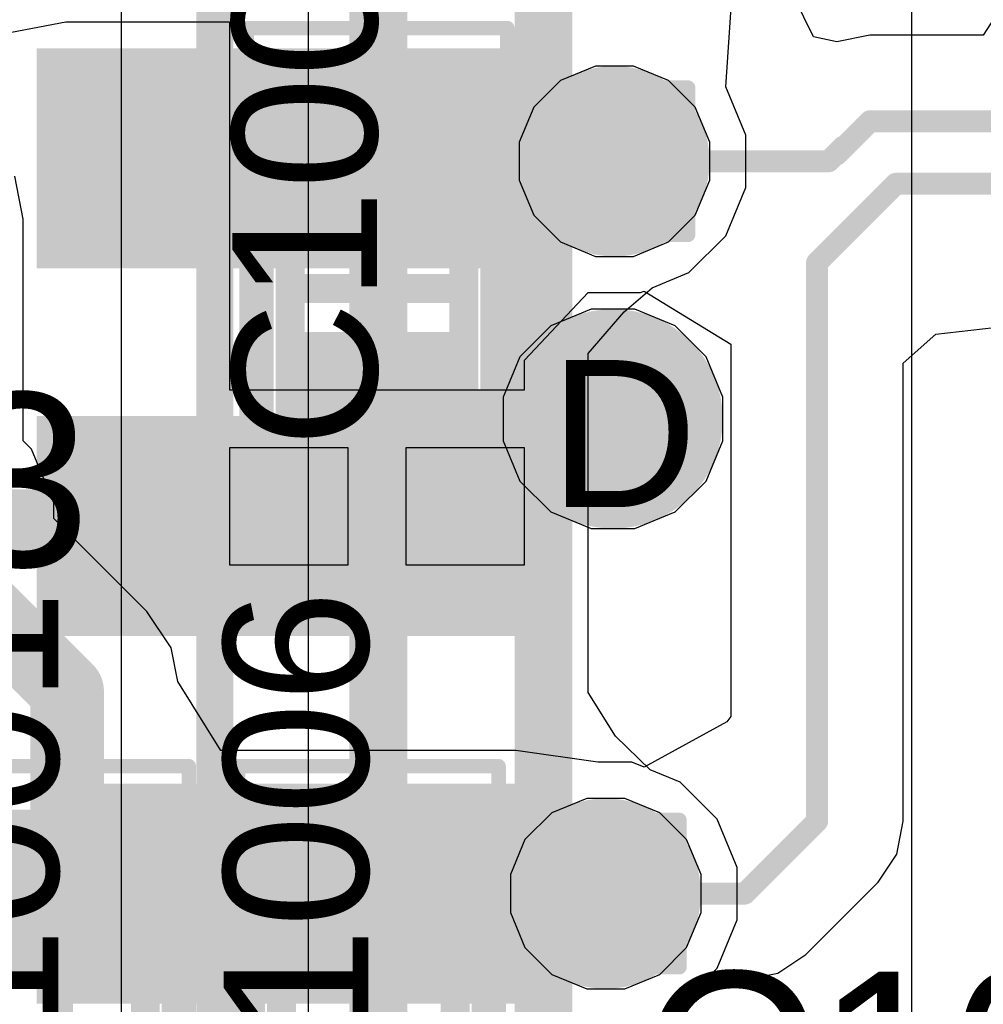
# Model space of a CAD drawing. Header units: inches. Extents: x -6 to 11.2, y -2.2 to 8.3.
# Tile 73 of 256: x 1.527 to 1.658, y 1.163 to 1.297. Entities that reach past the tile are written whole.
import ezdxf

# ---------------------------------------------------------------- set-up
doc = ezdxf.new("R2010")
doc.units = ezdxf.units.IN
doc.header["$MEASUREMENT"] = 0
for name, color, linetype in [('Board Layer Stack Bottom Solder', 6, 'Continuous'), ('Bottom Assembly', 56, 'Continuous'), ('Bottom Comp Body -Top13)-Comp Body -Bot14)', 56, 'Continuous'), ('Bottom Courtyard -Top15)-Courtyard -Bot16)', 56, 'Continuous'), ('Bottom Paste', 16, 'Continuous'), ('Drill Drawing', 1, 'Continuous'), ('Layer  6- Inner', 156, 'Continuous'), ('Layer 1- Top', 1, 'Continuous'), ('Layer 2- GND', 16, 'Continuous'), ('Layer 3- Inner', 16, 'Continuous'), ('Layer 4- Inner', 76, 'Continuous'), ('Layer 5- Inner', 90, 'Continuous'), ('Layer 7- PWR', 76, 'Continuous'), ('Layer 8- Bottom', 5, 'Continuous'), ('Top Comp Outline -Top11)-Comp Outline -Bot12)', 56, 'Continuous'), ('Top Courtyard -Top15)-Courtyard -Bot16)', 56, 'Continuous'), ('Top Designator', 56, 'Continuous'), ('Top Overlay', 2, 'Continuous'), ('Top Paste', 8, 'Continuous'), ('Top Solder', 216, 'Continuous'), ('Via Holes', 16, 'Continuous')]:
    doc.layers.add(name, color=color, linetype=linetype)
doc.styles.add('Arial', font='txt', dxfattribs={"height": 0.2})

# ---------------------------------------------------------------- blocks, each defined once
blk = doc.blocks.new('CAPC1005X06_F_122')
at = {"layer": 'Layer 1- Top'}
for points in [[(-0.027559, 0.01003935), (-0.007874, 0.01003935), (-0.007874, -0.01003935), (-0.027559, -0.01003935)], [(0.007874, 0.01003935), (0.027559, 0.01003935), (0.027559, -0.01003935), (0.007874, -0.01003935)]]:
    blk.add_hatch(color=7, dxfattribs=at).paths.add_polyline_path(points)
at = {"layer": 'Top Paste'}
for points in [[(-0.027559, 0.01003935), (-0.007874, 0.01003935), (-0.007874, -0.01003935), (-0.027559, -0.01003935)], [(0.007874, 0.01003935), (0.027559, 0.01003935), (0.027559, -0.01003935), (0.007874, -0.01003935)]]:
    blk.add_hatch(color=8, dxfattribs=at).paths.add_polyline_path(points)
at = {"layer": 'Top Solder'}
for points in [[(-0.0295275, 0.01200785), (-0.0059055, 0.01200785), (-0.0059055, -0.01200785), (-0.0295275, -0.01200785)], [(0.0059055, 0.01200785), (0.0295275, 0.01200785), (0.0295275, -0.01200785), (0.0059055, -0.01200785)]]:
    blk.add_hatch(color=216, dxfattribs=at).paths.add_polyline_path(points)
at = {"layer": 'Top Comp Outline -Top11)-Comp Outline -Bot12)'}
for points in [[(-0.0216535, 0.011811, 0.003937, 0.003937, 0), (-0.0216535, -0.011811, 0.003937, 0.003937, 0)], [(-0.0216535, 0.011811, 0.003937, 0.003937, 0), (0.0216535, 0.011811, 0.003937, 0.003937, 0)], [(0.0216535, 0.011811, 0.003937, 0.003937, 0), (0.0216535, -0.011811, 0.003937, 0.003937, 0)], [(-0.0216535, -0.011811, 0.003937, 0.003937, 0), (0.0216535, -0.011811, 0.003937, 0.003937, 0)]]:
    blk.add_lwpolyline(points, format="xyseb", dxfattribs=at)
for points in [[(-0.0226377, 0.011811, 0.0019685, 0.0019685, 1), (-0.0206693, 0.011811, 0.0019685, 0.0019685, 1)], [(-0.0226377, 0.011811, 0.0019685, 0.0019685, 1), (-0.0206693, 0.011811, 0.0019685, 0.0019685, 1)], [(0.0206693, 0.011811, 0.0019685, 0.0019685, 1), (0.0226377, 0.011811, 0.0019685, 0.0019685, 1)], [(0.0206693, 0.011811, 0.0019685, 0.0019685, 1), (0.0226377, 0.011811, 0.0019685, 0.0019685, 1)], [(-0.0226377, -0.011811, 0.0019685, 0.0019685, 1), (-0.0206693, -0.011811, 0.0019685, 0.0019685, 1)], [(-0.0226377, -0.011811, 0.0019685, 0.0019685, 1), (-0.0206693, -0.011811, 0.0019685, 0.0019685, 1)], [(0.0206693, -0.011811, 0.0019685, 0.0019685, 1), (0.0226377, -0.011811, 0.0019685, 0.0019685, 1)], [(0.0206693, -0.011811, 0.0019685, 0.0019685, 1), (0.0226377, -0.011811, 0.0019685, 0.0019685, 1)]]:
    blk.add_lwpolyline(points, format="xyseb", close=True, dxfattribs=at)
at = {"layer": 'Top Courtyard -Top15)-Courtyard -Bot16)'}
for points in [[(-0.0354331, 0.0177165, 0.0019685, 0.0019685, 0), (0.0354331, 0.0177165, 0.0019685, 0.0019685, 0)], [(-0.0354331, 0.0177165, 0.0019685, 0.0019685, 0), (-0.0354331, -0.0177165, 0.0019685, 0.0019685, 0)], [(0.0354331, 0.0177165, 0.0019685, 0.0019685, 0), (0.0354331, -0.0177165, 0.0019685, 0.0019685, 0)], [(0, 0.011811, 0.003937, 0.003937, 0), (0, -0.011811, 0.003937, 0.003937, 0)], [(-0.011811, 0, 0.003937, 0.003937, 0), (0.0118111, 0, 0.003937, 0.003937, 0)], [(-0.0354331, -0.0177165, 0.0019685, 0.0019685, 0), (0.0354331, -0.0177165, 0.0019685, 0.0019685, 0)]]:
    blk.add_lwpolyline(points, format="xyseb", dxfattribs=at)
for points in [[(-0.0359252, 0.0177165, 0.0009842, 0.0009842, 1), (-0.034941, 0.0177165, 0.0009842, 0.0009842, 1)], [(-0.0359252, 0.0177165, 0.0009842, 0.0009842, 1), (-0.034941, 0.0177165, 0.0009842, 0.0009842, 1)], [(0.034941, 0.0177165, 0.0009842, 0.0009842, 1), (0.0359252, 0.0177165, 0.0009842, 0.0009842, 1)], [(0.034941, 0.0177165, 0.0009842, 0.0009842, 1), (0.0359252, 0.0177165, 0.0009842, 0.0009842, 1)], [(-0.0009842, 0.011811, 0.0019685, 0.0019685, 1), (0.0009842, 0.011811, 0.0019685, 0.0019685, 1)], [(-0.0127952, 0, 0.0019685, 0.0019685, 1), (-0.0108268, 0, 0.0019685, 0.0019685, 1)], [(0.0108269, 0, 0.0019685, 0.0019685, 1), (0.0127953, 0, 0.0019685, 0.0019685, 1)], [(-0.0009842, -0.011811, 0.0019685, 0.0019685, 1), (0.0009842, -0.011811, 0.0019685, 0.0019685, 1)], [(-0.0359252, -0.0177165, 0.0009842, 0.0009842, 1), (-0.034941, -0.0177165, 0.0009842, 0.0009842, 1)], [(-0.0359252, -0.0177165, 0.0009842, 0.0009842, 1), (-0.034941, -0.0177165, 0.0009842, 0.0009842, 1)], [(0.034941, -0.0177165, 0.0009842, 0.0009842, 1), (0.0359252, -0.0177165, 0.0009842, 0.0009842, 1)], [(0.034941, -0.0177165, 0.0009842, 0.0009842, 1), (0.0359252, -0.0177165, 0.0009842, 0.0009842, 1)]]:
    blk.add_lwpolyline(points, format="xyseb", close=True, dxfattribs=at)
at = {"layer": 'Top Overlay'}
for points in [[(-0.02037, 0.016, 0.003937, 0.003937, 0), (0.019, 0.016, 0.003937, 0.003937, 0)], [(-0.02037, -0.016, 0.003937, 0.003937, 0), (0.019, -0.016, 0.003937, 0.003937, 0)]]:
    blk.add_lwpolyline(points, format="xyseb", dxfattribs=at)
for points in [[(-0.0213542, 0.016, 0.0019685, 0.0019685, 1), (-0.0193858, 0.016, 0.0019685, 0.0019685, 1)], [(0.0180158, 0.016, 0.0019685, 0.0019685, 1), (0.0199842, 0.016, 0.0019685, 0.0019685, 1)], [(-0.0213542, -0.016, 0.0019685, 0.0019685, 1), (-0.0193858, -0.016, 0.0019685, 0.0019685, 1)], [(0.0180158, -0.016, 0.0019685, 0.0019685, 1), (0.0199842, -0.016, 0.0019685, 0.0019685, 1)]]:
    blk.add_lwpolyline(points, format="xyseb", close=True, dxfattribs=at)
at = {"layer": 'Top Designator', "style": 'Arial'}
blk.add_text('C1003', height=0.019685, dxfattribs=at).set_placement((-0.0216535, 0))
blk = doc.blocks.new('CAPC1005X06_F_124')
at = {"layer": 'Layer 1- Top'}
for points in [[(-0.027559, 0.01003935), (-0.007874, 0.01003935), (-0.007874, -0.01003935), (-0.027559, -0.01003935)], [(0.007874, 0.01003935), (0.027559, 0.01003935), (0.027559, -0.01003935), (0.007874, -0.01003935)]]:
    blk.add_hatch(color=7, dxfattribs=at).paths.add_polyline_path(points)
at = {"layer": 'Top Paste'}
for points in [[(-0.027559, 0.01003935), (-0.007874, 0.01003935), (-0.007874, -0.01003935), (-0.027559, -0.01003935)], [(0.007874, 0.01003935), (0.027559, 0.01003935), (0.027559, -0.01003935), (0.007874, -0.01003935)]]:
    blk.add_hatch(color=8, dxfattribs=at).paths.add_polyline_path(points)
at = {"layer": 'Top Solder'}
for points in [[(-0.0295275, 0.01200785), (-0.0059055, 0.01200785), (-0.0059055, -0.01200785), (-0.0295275, -0.01200785)], [(0.0059055, 0.01200785), (0.0295275, 0.01200785), (0.0295275, -0.01200785), (0.0059055, -0.01200785)]]:
    blk.add_hatch(color=216, dxfattribs=at).paths.add_polyline_path(points)
at = {"layer": 'Top Comp Outline -Top11)-Comp Outline -Bot12)'}
for points in [[(-0.0216535, 0.011811, 0.003937, 0.003937, 0), (-0.0216535, -0.011811, 0.003937, 0.003937, 0)], [(-0.0216535, 0.011811, 0.003937, 0.003937, 0), (0.0216535, 0.011811, 0.003937, 0.003937, 0)], [(0.0216535, 0.011811, 0.003937, 0.003937, 0), (0.0216535, -0.011811, 0.003937, 0.003937, 0)], [(-0.0216535, -0.011811, 0.003937, 0.003937, 0), (0.0216535, -0.011811, 0.003937, 0.003937, 0)]]:
    blk.add_lwpolyline(points, format="xyseb", dxfattribs=at)
for points in [[(-0.0226377, 0.011811, 0.0019685, 0.0019685, 1), (-0.0206693, 0.011811, 0.0019685, 0.0019685, 1)], [(-0.0226377, 0.011811, 0.0019685, 0.0019685, 1), (-0.0206693, 0.011811, 0.0019685, 0.0019685, 1)], [(0.0206693, 0.011811, 0.0019685, 0.0019685, 1), (0.0226377, 0.011811, 0.0019685, 0.0019685, 1)], [(0.0206693, 0.011811, 0.0019685, 0.0019685, 1), (0.0226377, 0.011811, 0.0019685, 0.0019685, 1)], [(-0.0226377, -0.011811, 0.0019685, 0.0019685, 1), (-0.0206693, -0.011811, 0.0019685, 0.0019685, 1)], [(-0.0226377, -0.011811, 0.0019685, 0.0019685, 1), (-0.0206693, -0.011811, 0.0019685, 0.0019685, 1)], [(0.0206693, -0.011811, 0.0019685, 0.0019685, 1), (0.0226377, -0.011811, 0.0019685, 0.0019685, 1)], [(0.0206693, -0.011811, 0.0019685, 0.0019685, 1), (0.0226377, -0.011811, 0.0019685, 0.0019685, 1)]]:
    blk.add_lwpolyline(points, format="xyseb", close=True, dxfattribs=at)
at = {"layer": 'Top Courtyard -Top15)-Courtyard -Bot16)'}
for points in [[(-0.0354331, 0.0177165, 0.0019685, 0.0019685, 0), (0.0354331, 0.0177165, 0.0019685, 0.0019685, 0)], [(-0.0354331, 0.0177165, 0.0019685, 0.0019685, 0), (-0.0354331, -0.0177165, 0.0019685, 0.0019685, 0)], [(0.0354331, 0.0177165, 0.0019685, 0.0019685, 0), (0.0354331, -0.0177165, 0.0019685, 0.0019685, 0)], [(0, 0.011811, 0.003937, 0.003937, 0), (0, -0.011811, 0.003937, 0.003937, 0)], [(-0.011811, 0, 0.003937, 0.003937, 0), (0.0118111, 0, 0.003937, 0.003937, 0)], [(-0.0354331, -0.0177165, 0.0019685, 0.0019685, 0), (0.0354331, -0.0177165, 0.0019685, 0.0019685, 0)]]:
    blk.add_lwpolyline(points, format="xyseb", dxfattribs=at)
for points in [[(-0.0359252, 0.0177165, 0.0009842, 0.0009842, 1), (-0.034941, 0.0177165, 0.0009842, 0.0009842, 1)], [(-0.0359252, 0.0177165, 0.0009842, 0.0009842, 1), (-0.034941, 0.0177165, 0.0009842, 0.0009842, 1)], [(0.034941, 0.0177165, 0.0009842, 0.0009842, 1), (0.0359252, 0.0177165, 0.0009842, 0.0009842, 1)], [(0.034941, 0.0177165, 0.0009842, 0.0009842, 1), (0.0359252, 0.0177165, 0.0009842, 0.0009842, 1)], [(-0.0009842, 0.011811, 0.0019685, 0.0019685, 1), (0.0009842, 0.011811, 0.0019685, 0.0019685, 1)], [(-0.0127952, 0, 0.0019685, 0.0019685, 1), (-0.0108268, 0, 0.0019685, 0.0019685, 1)], [(0.0108269, 0, 0.0019685, 0.0019685, 1), (0.0127953, 0, 0.0019685, 0.0019685, 1)], [(-0.0009842, -0.011811, 0.0019685, 0.0019685, 1), (0.0009842, -0.011811, 0.0019685, 0.0019685, 1)], [(-0.0359252, -0.0177165, 0.0009842, 0.0009842, 1), (-0.034941, -0.0177165, 0.0009842, 0.0009842, 1)], [(-0.0359252, -0.0177165, 0.0009842, 0.0009842, 1), (-0.034941, -0.0177165, 0.0009842, 0.0009842, 1)], [(0.034941, -0.0177165, 0.0009842, 0.0009842, 1), (0.0359252, -0.0177165, 0.0009842, 0.0009842, 1)], [(0.034941, -0.0177165, 0.0009842, 0.0009842, 1), (0.0359252, -0.0177165, 0.0009842, 0.0009842, 1)]]:
    blk.add_lwpolyline(points, format="xyseb", close=True, dxfattribs=at)
at = {"layer": 'Top Overlay'}
for points in [[(-0.02037, 0.016, 0.003937, 0.003937, 0), (0.019, 0.016, 0.003937, 0.003937, 0)], [(-0.02037, -0.016, 0.003937, 0.003937, 0), (0.019, -0.016, 0.003937, 0.003937, 0)]]:
    blk.add_lwpolyline(points, format="xyseb", dxfattribs=at)
for points in [[(-0.0213542, 0.016, 0.0019685, 0.0019685, 1), (-0.0193858, 0.016, 0.0019685, 0.0019685, 1)], [(0.0180158, 0.016, 0.0019685, 0.0019685, 1), (0.0199842, 0.016, 0.0019685, 0.0019685, 1)], [(-0.0213542, -0.016, 0.0019685, 0.0019685, 1), (-0.0193858, -0.016, 0.0019685, 0.0019685, 1)], [(0.0180158, -0.016, 0.0019685, 0.0019685, 1), (0.0199842, -0.016, 0.0019685, 0.0019685, 1)]]:
    blk.add_lwpolyline(points, format="xyseb", close=True, dxfattribs=at)
at = {"layer": 'Top Designator', "style": 'Arial'}
blk.add_text('C1001', height=0.019685, dxfattribs=at).set_placement((-0.0216535, 0))
blk = doc.blocks.new('FP_HX2326FNL_MFG_B_190')
at = {"layer": 'Board Layer Stack Bottom Solder'}
for points in [[(0.06003935, 0.2), (0.08996065, 0.2), (0.08996065, 0.1350394), (0.06003935, 0.1350394)], [(0.11003935, 0.2), (0.13996065, 0.2), (0.13996065, 0.1350394), (0.11003935, 0.1350394)], [(0.16003935, 0.2), (0.18996065, 0.2), (0.18996065, 0.1350394), (0.16003935, 0.1350394)]]:
    blk.add_hatch(color=6, dxfattribs=at).paths.add_polyline_path(points)
at = {"layer": 'Bottom Paste'}
for points in [[(0.06003935, 0.2), (0.08996065, 0.2), (0.08996065, 0.1350394), (0.06003935, 0.1350394)], [(0.11003935, 0.2), (0.13996065, 0.2), (0.13996065, 0.1350394), (0.11003935, 0.1350394)], [(0.16003935, 0.2), (0.18996065, 0.2), (0.18996065, 0.1350394), (0.16003935, 0.1350394)]]:
    blk.add_hatch(color=16, dxfattribs=at).paths.add_polyline_path(points)
at = {"layer": 'Layer 8- Bottom'}
for points in [[(0.06003935, 0.2), (0.08996065, 0.2), (0.08996065, 0.1350394), (0.06003935, 0.1350394)], [(0.11003935, 0.2), (0.13996065, 0.2), (0.13996065, 0.1350394), (0.11003935, 0.1350394)], [(0.16003935, 0.2), (0.18996065, 0.2), (0.18996065, 0.1350394), (0.16003935, 0.1350394)]]:
    blk.add_hatch(color=7, dxfattribs=at).paths.add_polyline_path(points)
at = {"layer": 'Bottom Assembly'}
blk.add_lwpolyline([(0.2564961, 0.203937, 0.007874, 0.007874, 0), (-0.2564961, 0.203937, 0.007874, 0.007874, 0)], format="xyseb", dxfattribs=at)
at = {"layer": 'Bottom Comp Body -Top13)-Comp Body -Bot14)'}
blk.add_lwpolyline([(0.2525591, 0.1814961, 0.007874, 0.007874, 0), (-0.2525591, 0.1814961, 0.007874, 0.007874, 0)], format="xyseb", dxfattribs=at)
at = {"layer": 'Bottom Courtyard -Top15)-Courtyard -Bot16)'}
blk.add_lwpolyline([(0.2564961, 0.203937, 0.007874, 0.007874, 0), (-0.2564961, 0.203937, 0.007874, 0.007874, 0)], format="xyseb", dxfattribs=at)
blk = doc.blocks.new('CAPC1005X06_F_397')
at = {"layer": 'Layer 1- Top'}
for points in [[(-0.027559, 0.01003935), (-0.007874, 0.01003935), (-0.007874, -0.01003935), (-0.027559, -0.01003935)], [(0.007874, 0.01003935), (0.027559, 0.01003935), (0.027559, -0.01003935), (0.007874, -0.01003935)]]:
    blk.add_hatch(color=7, dxfattribs=at).paths.add_polyline_path(points)
at = {"layer": 'Top Paste'}
for points in [[(-0.027559, 0.01003935), (-0.007874, 0.01003935), (-0.007874, -0.01003935), (-0.027559, -0.01003935)], [(0.007874, 0.01003935), (0.027559, 0.01003935), (0.027559, -0.01003935), (0.007874, -0.01003935)]]:
    blk.add_hatch(color=8, dxfattribs=at).paths.add_polyline_path(points)
at = {"layer": 'Top Solder'}
for points in [[(-0.0295275, 0.01200785), (-0.0059055, 0.01200785), (-0.0059055, -0.01200785), (-0.0295275, -0.01200785)], [(0.0059055, 0.01200785), (0.0295275, 0.01200785), (0.0295275, -0.01200785), (0.0059055, -0.01200785)]]:
    blk.add_hatch(color=216, dxfattribs=at).paths.add_polyline_path(points)
at = {"layer": 'Top Comp Outline -Top11)-Comp Outline -Bot12)'}
for points in [[(-0.0216535, 0.011811, 0.003937, 0.003937, 0), (-0.0216535, -0.011811, 0.003937, 0.003937, 0)], [(-0.0216535, 0.011811, 0.003937, 0.003937, 0), (0.0216535, 0.011811, 0.003937, 0.003937, 0)], [(0.0216535, 0.011811, 0.003937, 0.003937, 0), (0.0216535, -0.011811, 0.003937, 0.003937, 0)], [(-0.0216535, -0.011811, 0.003937, 0.003937, 0), (0.0216535, -0.011811, 0.003937, 0.003937, 0)]]:
    blk.add_lwpolyline(points, format="xyseb", dxfattribs=at)
for points in [[(-0.0226377, 0.011811, 0.0019685, 0.0019685, 1), (-0.0206693, 0.011811, 0.0019685, 0.0019685, 1)], [(-0.0226377, 0.011811, 0.0019685, 0.0019685, 1), (-0.0206693, 0.011811, 0.0019685, 0.0019685, 1)], [(0.0206693, 0.011811, 0.0019685, 0.0019685, 1), (0.0226377, 0.011811, 0.0019685, 0.0019685, 1)], [(0.0206693, 0.011811, 0.0019685, 0.0019685, 1), (0.0226377, 0.011811, 0.0019685, 0.0019685, 1)], [(-0.0226377, -0.011811, 0.0019685, 0.0019685, 1), (-0.0206693, -0.011811, 0.0019685, 0.0019685, 1)], [(-0.0226377, -0.011811, 0.0019685, 0.0019685, 1), (-0.0206693, -0.011811, 0.0019685, 0.0019685, 1)], [(0.0206693, -0.011811, 0.0019685, 0.0019685, 1), (0.0226377, -0.011811, 0.0019685, 0.0019685, 1)], [(0.0206693, -0.011811, 0.0019685, 0.0019685, 1), (0.0226377, -0.011811, 0.0019685, 0.0019685, 1)]]:
    blk.add_lwpolyline(points, format="xyseb", close=True, dxfattribs=at)
at = {"layer": 'Top Courtyard -Top15)-Courtyard -Bot16)'}
for points in [[(-0.0354331, 0.0177165, 0.0019685, 0.0019685, 0), (0.0354331, 0.0177165, 0.0019685, 0.0019685, 0)], [(-0.0354331, 0.0177165, 0.0019685, 0.0019685, 0), (-0.0354331, -0.0177165, 0.0019685, 0.0019685, 0)], [(0.0354331, 0.0177165, 0.0019685, 0.0019685, 0), (0.0354331, -0.0177165, 0.0019685, 0.0019685, 0)], [(0, 0.011811, 0.003937, 0.003937, 0), (0, -0.011811, 0.003937, 0.003937, 0)], [(-0.011811, 0, 0.003937, 0.003937, 0), (0.0118111, 0, 0.003937, 0.003937, 0)], [(-0.0354331, -0.0177165, 0.0019685, 0.0019685, 0), (0.0354331, -0.0177165, 0.0019685, 0.0019685, 0)]]:
    blk.add_lwpolyline(points, format="xyseb", dxfattribs=at)
for points in [[(-0.0359252, 0.0177165, 0.0009842, 0.0009842, 1), (-0.034941, 0.0177165, 0.0009842, 0.0009842, 1)], [(-0.0359252, 0.0177165, 0.0009842, 0.0009842, 1), (-0.034941, 0.0177165, 0.0009842, 0.0009842, 1)], [(0.034941, 0.0177165, 0.0009842, 0.0009842, 1), (0.0359252, 0.0177165, 0.0009842, 0.0009842, 1)], [(0.034941, 0.0177165, 0.0009842, 0.0009842, 1), (0.0359252, 0.0177165, 0.0009842, 0.0009842, 1)], [(-0.0009842, 0.011811, 0.0019685, 0.0019685, 1), (0.0009842, 0.011811, 0.0019685, 0.0019685, 1)], [(-0.0127952, 0, 0.0019685, 0.0019685, 1), (-0.0108268, 0, 0.0019685, 0.0019685, 1)], [(0.0108269, 0, 0.0019685, 0.0019685, 1), (0.0127953, 0, 0.0019685, 0.0019685, 1)], [(-0.0009842, -0.011811, 0.0019685, 0.0019685, 1), (0.0009842, -0.011811, 0.0019685, 0.0019685, 1)], [(-0.0359252, -0.0177165, 0.0009842, 0.0009842, 1), (-0.034941, -0.0177165, 0.0009842, 0.0009842, 1)], [(-0.0359252, -0.0177165, 0.0009842, 0.0009842, 1), (-0.034941, -0.0177165, 0.0009842, 0.0009842, 1)], [(0.034941, -0.0177165, 0.0009842, 0.0009842, 1), (0.0359252, -0.0177165, 0.0009842, 0.0009842, 1)], [(0.034941, -0.0177165, 0.0009842, 0.0009842, 1), (0.0359252, -0.0177165, 0.0009842, 0.0009842, 1)]]:
    blk.add_lwpolyline(points, format="xyseb", close=True, dxfattribs=at)
at = {"layer": 'Top Overlay'}
for points in [[(-0.02037, 0.016, 0.003937, 0.003937, 0), (0.019, 0.016, 0.003937, 0.003937, 0)], [(-0.02037, -0.016, 0.003937, 0.003937, 0), (0.019, -0.016, 0.003937, 0.003937, 0)]]:
    blk.add_lwpolyline(points, format="xyseb", dxfattribs=at)
for points in [[(-0.0213542, 0.016, 0.0019685, 0.0019685, 1), (-0.0193858, 0.016, 0.0019685, 0.0019685, 1)], [(0.0180158, 0.016, 0.0019685, 0.0019685, 1), (0.0199842, 0.016, 0.0019685, 0.0019685, 1)], [(-0.0213542, -0.016, 0.0019685, 0.0019685, 1), (-0.0193858, -0.016, 0.0019685, 0.0019685, 1)], [(0.0180158, -0.016, 0.0019685, 0.0019685, 1), (0.0199842, -0.016, 0.0019685, 0.0019685, 1)]]:
    blk.add_lwpolyline(points, format="xyseb", close=True, dxfattribs=at)
at = {"layer": 'Top Designator', "style": 'Arial'}
blk.add_text('C1006', height=0.019685, dxfattribs=at).set_placement((-0.0216535, 0))

msp = doc.modelspace()

# ---------------------------------------------------------------- hatches: boundary and pattern name
at = {"layer": 'Layer 1- Top'}
h = msp.add_hatch(color=7, dxfattribs=at)
edge = h.paths.add_edge_path()
edge.add_arc((1.6082677, 1.2779528), 0.007874, 0, 360)
h = msp.add_hatch(color=7, dxfattribs=at)
edge = h.paths.add_edge_path()
edge.add_arc((1.6080709, 1.2429134), 0.0098425, 0, 360)
h = msp.add_hatch(color=7, dxfattribs=at)
edge = h.paths.add_edge_path()
edge.add_arc((1.6070866, 1.1783465), 0.007874, 0, 360)
at = {"layer": 'Layer 2- GND'}
h = msp.add_hatch(color=7, dxfattribs=at)
edge = h.paths.add_edge_path()
edge.add_arc((1.6082677, 1.2779528), 0.0129527, 0, 360)
h = msp.add_hatch(color=7, dxfattribs=at)
edge = h.paths.add_edge_path()
edge.add_arc((1.6070866, 1.1783465), 0.0129527, 0, 360)
at = {"layer": 'Layer 3- Inner'}
h = msp.add_hatch(color=7, dxfattribs=at)
edge = h.paths.add_edge_path()
edge.add_arc((1.6080709, 1.2429134), 0.0098425, 0, 360)
at = {"layer": 'Layer 5- Inner'}
h = msp.add_hatch(color=7, dxfattribs=at)
edge = h.paths.add_edge_path()
edge.add_arc((1.6080709, 1.2429134), 0.0098425, 0, 360)
at = {"layer": 'Layer 7- PWR'}
h = msp.add_hatch(color=7, dxfattribs=at)
edge = h.paths.add_edge_path()
edge.add_arc((1.6082677, 1.2779528), 0.0129527, 0, 360)
h = msp.add_hatch(color=7, dxfattribs=at)
edge = h.paths.add_edge_path()
edge.add_arc((1.6080709, 1.2429134), 0.0149212, 0, 360)
h = msp.add_hatch(color=7, dxfattribs=at)
edge = h.paths.add_edge_path()
edge.add_arc((1.6070866, 1.1783465), 0.0129527, 0, 360)
at = {"layer": 'Layer 8- Bottom'}
h = msp.add_hatch(color=7, dxfattribs=at)
edge = h.paths.add_edge_path()
edge.add_arc((1.6082677, 1.2779528), 0.007874, 0, 360)
h = msp.add_hatch(color=7, dxfattribs=at)
edge = h.paths.add_edge_path()
edge.add_arc((1.6080709, 1.2429134), 0.0098425, 0, 360)
h = msp.add_hatch(color=7, dxfattribs=at)
edge = h.paths.add_edge_path()
edge.add_arc((1.6070866, 1.1783465), 0.007874, 0, 360)
at = {"layer": 'Via Holes'}
h = msp.add_hatch(color=7, dxfattribs=at)
edge = h.paths.add_edge_path()
edge.add_arc((1.6082677, 1.2779528), 0.0029527, 0, 360)
h = msp.add_hatch(color=7, dxfattribs=at)
edge = h.paths.add_edge_path()
edge.add_arc((1.6080709, 1.2429134), 0.0049212, 0, 360)
h = msp.add_hatch(color=7, dxfattribs=at)
edge = h.paths.add_edge_path()
edge.add_arc((1.6070866, 1.1783465), 0.0029527, 0, 360)

# ---------------------------------------------------------------- linework, layer by layer
at = {"layer": 'Drill Drawing'}
for points in [[(1.5982677, 1.2879528, 0.002, 0.002, 0), (1.6182677, 1.2879528, 0.002, 0.002, 0)], [(1.5982677, 1.2679528, 0.002, 0.002, 0), (1.5982677, 1.2879528, 0.002, 0.002, 0)], [(1.6182677, 1.2679528, 0.002, 0.002, 0), (1.6182677, 1.2879528, 0.002, 0.002, 0)], [(1.5982677, 1.2679528, 0.002, 0.002, 0), (1.6182677, 1.2679528, 0.002, 0.002, 0)], [(1.5970866, 1.1883465, 0.002, 0.002, 0), (1.6170866, 1.1883465, 0.002, 0.002, 0)], [(1.5970866, 1.1683465, 0.002, 0.002, 0), (1.5970866, 1.1883465, 0.002, 0.002, 0)], [(1.6170866, 1.1683465, 0.002, 0.002, 0), (1.6170866, 1.1883465, 0.002, 0.002, 0)], [(1.5970866, 1.1683465, 0.002, 0.002, 0), (1.6170866, 1.1683465, 0.002, 0.002, 0)]]:
    msp.add_lwpolyline(points, format="xyseb", dxfattribs=at)
for points in [[(1.5977677, 1.2879528, 0.001, 0.001, 1), (1.5987677, 1.2879528, 0.001, 0.001, 1)], [(1.5977677, 1.2879528, 0.001, 0.001, 1), (1.5987677, 1.2879528, 0.001, 0.001, 1)], [(1.6177677, 1.2879528, 0.001, 0.001, 1), (1.6187677, 1.2879528, 0.001, 0.001, 1)], [(1.6177677, 1.2879528, 0.001, 0.001, 1), (1.6187677, 1.2879528, 0.001, 0.001, 1)], [(1.5977677, 1.2679528, 0.001, 0.001, 1), (1.5987677, 1.2679528, 0.001, 0.001, 1)], [(1.5977677, 1.2679528, 0.001, 0.001, 1), (1.5987677, 1.2679528, 0.001, 0.001, 1)], [(1.6177677, 1.2679528, 0.001, 0.001, 1), (1.6187677, 1.2679528, 0.001, 0.001, 1)], [(1.6177677, 1.2679528, 0.001, 0.001, 1), (1.6187677, 1.2679528, 0.001, 0.001, 1)], [(1.5965866, 1.1883465, 0.001, 0.001, 1), (1.5975866, 1.1883465, 0.001, 0.001, 1)], [(1.5965866, 1.1883465, 0.001, 0.001, 1), (1.5975866, 1.1883465, 0.001, 0.001, 1)], [(1.6165866, 1.1883465, 0.001, 0.001, 1), (1.6175866, 1.1883465, 0.001, 0.001, 1)], [(1.6165866, 1.1883465, 0.001, 0.001, 1), (1.6175866, 1.1883465, 0.001, 0.001, 1)], [(1.5965866, 1.1683465, 0.001, 0.001, 1), (1.5975866, 1.1683465, 0.001, 0.001, 1)], [(1.5965866, 1.1683465, 0.001, 0.001, 1), (1.5975866, 1.1683465, 0.001, 0.001, 1)], [(1.6165866, 1.1683465, 0.001, 0.001, 1), (1.6175866, 1.1683465, 0.001, 0.001, 1)], [(1.6165866, 1.1683465, 0.001, 0.001, 1), (1.6175866, 1.1683465, 0.001, 0.001, 1)]]:
    msp.add_lwpolyline(points, format="xyseb", close=True, dxfattribs=at)
at = {"layer": 'Layer  6- Inner'}
for p, q in [((1.6056912, 1.2909055), (1.6009306, 1.2889336)), ((1.6108442, 1.2909055), (1.6056912, 1.2909055)), ((1.6156048, 1.2889336), (1.6108442, 1.2909055)), ((1.6009306, 1.2889336), (1.5972869, 1.2852899)), ((1.6192485, 1.2852899), (1.6156048, 1.2889336)), ((1.5972869, 1.2852899), (1.595315, 1.2805293)), ((1.6212204, 1.2805293), (1.6192485, 1.2852899)), ((1.595315, 1.2805293), (1.595315, 1.2753763)), ((1.6212204, 1.2753763), (1.6212204, 1.2805293)), ((1.595315, 1.2753763), (1.5972869, 1.2706157)), ((1.6192485, 1.2706157), (1.6212204, 1.2753763)), ((1.5972869, 1.2706157), (1.6009306, 1.266972)), ((1.6156048, 1.266972), (1.6192485, 1.2706157)), ((1.6009306, 1.266972), (1.6056912, 1.2650001)), ((1.6108442, 1.2650001), (1.6156048, 1.266972)), ((1.6056912, 1.2650001), (1.6108442, 1.2650001)), ((1.6051029, 1.2578346), (1.5996187, 1.255563)), ((1.6110389, 1.2578346), (1.6051029, 1.2578346)), ((1.6165231, 1.255563), (1.6110389, 1.2578346)), ((1.5996187, 1.255563), (1.5954213, 1.2513656)), ((1.6207205, 1.2513656), (1.6165231, 1.255563)), ((1.5954213, 1.2513656), (1.5931497, 1.2458814)), ((1.6229921, 1.2458814), (1.6207205, 1.2513656)), ((1.5931497, 1.2458814), (1.5931497, 1.2399454)), ((1.6229921, 1.2399454), (1.6229921, 1.2458814)), ((1.5931497, 1.2399454), (1.5954213, 1.2344612)), ((1.6207205, 1.2344612), (1.6229921, 1.2399454)), ((1.5954213, 1.2344612), (1.5996187, 1.2302638)), ((1.6165231, 1.2302638), (1.6207205, 1.2344612)), ((1.5996187, 1.2302638), (1.6051029, 1.2279922)), ((1.6110389, 1.2279922), (1.6165231, 1.2302638)), ((1.6051029, 1.2279922), (1.6110389, 1.2279922)), ((1.6045101, 1.1912992), (1.5997495, 1.1893273)), ((1.6096631, 1.1912992), (1.6045101, 1.1912992)), ((1.6144237, 1.1893273), (1.6096631, 1.1912992)), ((1.5997495, 1.1893273), (1.5961058, 1.1856836)), ((1.6180674, 1.1856836), (1.6144237, 1.1893273)), ((1.5961058, 1.1856836), (1.5941339, 1.180923)), ((1.6200393, 1.180923), (1.6180674, 1.1856836)), ((1.5941339, 1.180923), (1.5941339, 1.17577)), ((1.6200393, 1.17577), (1.6200393, 1.180923)), ((1.5941339, 1.17577), (1.5961058, 1.1710094)), ((1.6180674, 1.1710094), (1.6200393, 1.17577)), ((1.5961058, 1.1710094), (1.5997495, 1.1673657)), ((1.6144237, 1.1673657), (1.6180674, 1.1710094)), ((1.5997495, 1.1673657), (1.6045101, 1.1653938)), ((1.6096631, 1.1653938), (1.6144237, 1.1673657)), ((1.6045101, 1.1653938), (1.6096631, 1.1653938))]:
    msp.add_line(p, q, dxfattribs=at)
at = {"layer": 'Layer 1- Top'}
for p, q in [((1.6629608, 1.3022841), (1.6584199, 1.2951069)), ((1.6353277, 1.2948936), (1.6323381, 1.3009604)), ((1.522756, 1.2948229), (1.5336946, 1.2969291)), ((1.5336946, 1.2969291), (1.555945, 1.2969291)), ((1.555945, 1.2969291), (1.555945, 1.2585039)), ((1.6430129, 1.2951069), (1.6385275, 1.2942147)), ((1.6584199, 1.2951069), (1.6430129, 1.2951069)), ((1.6385275, 1.2942147), (1.6353277, 1.2948936)), ((1.5278923, 1.2700787), (1.5267281, 1.2759314)), ((1.5278923, 1.239933), (1.5278923, 1.2700787)), ((1.6118231, 1.2600788), (1.6122945, 1.2602741)), ((1.6122945, 1.2602741), (1.6241056, 1.2530811)), ((1.5960236, 1.2508936), (1.6047124, 1.2600788)), ((1.6047124, 1.2600788), (1.6118231, 1.2600788)), ((1.555945, 1.2585039), (1.555945, 1.2468501)), ((1.6519655, 1.2544276), (1.6647369, 1.2558785)), ((1.647548, 1.2504973), (1.6519655, 1.2544276)), ((1.6241056, 1.2530811), (1.6241056, 1.2024548)), ((1.5960236, 1.2468501), (1.5960236, 1.2508936)), ((1.647548, 1.188189), (1.647548, 1.2504973)), ((1.555945, 1.2468501), (1.5759842, 1.2468501)), ((1.5759842, 1.2468501), (1.5960236, 1.2468501)), ((1.5290263, 1.238799), (1.5278923, 1.239933)), ((1.5320472, 1.231506), (1.5290263, 1.238799)), ((1.5720472, 1.2389761), (1.555945, 1.2389761)), ((1.555945, 1.2389761), (1.555945, 1.2230709)), ((1.5720472, 1.2230709), (1.5720472, 1.2389761)), ((1.5960236, 1.2389761), (1.5799212, 1.2389761)), ((1.5799212, 1.2389761), (1.5799212, 1.2230709)), ((1.5960236, 1.2230709), (1.5960236, 1.2389761)), ((1.5320472, 1.2293454), (1.5320472, 1.231506)), ((1.5446727, 1.2167199), (1.5320472, 1.2293454)), ((1.555945, 1.2230709), (1.5720472, 1.2230709)), ((1.5799212, 1.2230709), (1.5960236, 1.2230709)), ((1.547988, 1.2117583), (1.5446727, 1.2167199)), ((1.5488993, 1.2071771), (1.547988, 1.2117583)), ((1.5547639, 1.1977952), (1.5488993, 1.2071771)), ((1.6235476, 1.2017299), (1.6122945, 1.195536)), ((1.6241056, 1.2024548), (1.6235476, 1.2017299)), ((1.5948423, 1.1977952), (1.5547639, 1.1977952)), ((1.6060011, 1.1962205), (1.5948423, 1.1977953)), ((1.5948423, 1.1977953), (1.5948423, 1.1977952)), ((1.610642, 1.1962205), (1.6060011, 1.1962205)), ((1.6122945, 1.195536), (1.610642, 1.1962205)), ((1.6466558, 1.1837035), (1.647548, 1.188189)), ((1.6441149, 1.1799009), (1.6466558, 1.1837035)), ((1.6342724, 1.1700584), (1.6441149, 1.1799009)), ((1.6304698, 1.1675175), (1.6342724, 1.1700584)), ((1.6172114, 1.1631936), (1.6206431, 1.1666253)), ((1.6206431, 1.1666253), (1.6259843, 1.1666253)), ((1.6259843, 1.1666253), (1.6304698, 1.1675175))]:
    msp.add_line(p, q, dxfattribs=at)
for points in [[(1.638475, 1.2788478, 0.0029921, 0.0029921, 0), (1.6430129, 1.2833857, 0.0029921, 0.0029921, 0)], [(1.6430129, 1.2833857, 0.0029921, 0.0029921, 0), (1.6701267, 1.2833857, 0.0029921, 0.0029921, 0)], [(1.6374016, 1.2779528, 0.0029921, 0.0029921, 0), (1.6393701, 1.2799213, 0.0029921, 0.0029921, 0)], [(1.5759843, 1.2783464, 0.0029921, 0.0029921, 0), (1.6062991, 1.2783464, 0.0029921, 0.0029921, 0)], [(1.6062991, 1.2783464, 0.0029921, 0.0029921, 0), (1.6062992, 1.2783465, 0.0029921, 0.0029921, 0)], [(1.6082677, 1.2779528, 0.0029921, 0.0029921, 0), (1.6374016, 1.2779528, 0.0029921, 0.0029921, 0)], [(1.6358268, 1.2641732, 0.0029921, 0.0029921, 0), (1.6465354, 1.2748818, 0.0029921, 0.0029921, 0)], [(1.6465354, 1.2748818, 0.0029921, 0.0029921, 0), (1.6701267, 1.2748818, 0.0029921, 0.0029921, 0)], [(1.6358268, 1.188189, 0.0029921, 0.0029921, 0), (1.6358268, 1.2641732, 0.0029921, 0.0029921, 0)], [(1.5759843, 1.2429134, 0.007874, 0.007874, 0), (1.6047244, 1.2429134, 0.007874, 0.007874, 0)], [(1.6047244, 1.2429134, 0.007874, 0.007874, 0), (1.6059055, 1.2440945, 0.007874, 0.007874, 0)], [(1.5125984, 1.2271654, 0.01, 0.01, 0), (1.5338583, 1.2059055, 0.01, 0.01, 0)], [(1.5338583, 1.1791338, 0.01, 0.01, 0), (1.5338583, 1.2059055, 0.01, 0.01, 0)], [(1.6259843, 1.1783465, 0.0029921, 0.0029921, 0), (1.6358268, 1.188189, 0.0029921, 0.0029921, 0)], [(1.5326772, 1.1779527, 0.01, 0.01, 0), (1.5338583, 1.1791338, 0.01, 0.01, 0)], [(1.6066928, 1.1779527, 0.0029921, 0.0029921, 0), (1.6070866, 1.1783465, 0.0029921, 0.0029921, 0)], [(1.6066929, 1.1775591, 0.0029921, 0.0029921, 0), (1.6074803, 1.1783465, 0.0029921, 0.0029921, 0)], [(1.6074803, 1.1783465, 0.0029921, 0.0029921, 0), (1.6259843, 1.1783465, 0.0029921, 0.0029921, 0)], [(1.5748031, 1.1779527, 0.0029921, 0.0029921, 0), (1.6066928, 1.1779527, 0.0029921, 0.0029921, 0)]]:
    msp.add_lwpolyline(points, format="xyseb", dxfattribs=at)
for points in [[(1.6422649, 1.2833857, 0.001496, 0.001496, 1), (1.6437609, 1.2833857, 0.001496, 0.001496, 1)], [(1.6422649, 1.2833857, 0.001496, 0.001496, 1), (1.6437609, 1.2833857, 0.001496, 0.001496, 1)], [(1.637727, 1.2788478, 0.001496, 0.001496, 1), (1.639223, 1.2788478, 0.001496, 0.001496, 1)], [(1.6386221, 1.2799213, 0.001496, 0.001496, 1), (1.6401181, 1.2799213, 0.001496, 0.001496, 1)], [(1.5752363, 1.2783464, 0.001496, 0.001496, 1), (1.5767323, 1.2783464, 0.001496, 0.001496, 1)], [(1.6055511, 1.2783464, 0.001496, 0.001496, 1), (1.6070471, 1.2783464, 0.001496, 0.001496, 1)], [(1.6055511, 1.2783464, 0.001496, 0.001496, 1), (1.6070471, 1.2783464, 0.001496, 0.001496, 1)], [(1.6055512, 1.2783465, 0.001496, 0.001496, 1), (1.6070472, 1.2783465, 0.001496, 0.001496, 1)], [(1.6075197, 1.2779528, 0.001496, 0.001496, 1), (1.6090157, 1.2779528, 0.001496, 0.001496, 1)], [(1.6366536, 1.2779528, 0.001496, 0.001496, 1), (1.6381496, 1.2779528, 0.001496, 0.001496, 1)], [(1.6366536, 1.2779528, 0.001496, 0.001496, 1), (1.6381496, 1.2779528, 0.001496, 0.001496, 1)], [(1.6457874, 1.2748818, 0.001496, 0.001496, 1), (1.6472834, 1.2748818, 0.001496, 0.001496, 1)], [(1.6457874, 1.2748818, 0.001496, 0.001496, 1), (1.6472834, 1.2748818, 0.001496, 0.001496, 1)], [(1.6350788, 1.2641732, 0.001496, 0.001496, 1), (1.6365748, 1.2641732, 0.001496, 0.001496, 1)], [(1.6350788, 1.2641732, 0.001496, 0.001496, 1), (1.6365748, 1.2641732, 0.001496, 0.001496, 1)], [(1.5740158, 1.2429134, 0.003937, 0.003937, 1), (1.5779528, 1.2429134, 0.003937, 0.003937, 1)], [(1.6027559, 1.2429134, 0.003937, 0.003937, 1), (1.6066929, 1.2429134, 0.003937, 0.003937, 1)], [(1.6027559, 1.2429134, 0.003937, 0.003937, 1), (1.6066929, 1.2429134, 0.003937, 0.003937, 1)], [(1.603937, 1.2440945, 0.003937, 0.003937, 1), (1.607874, 1.2440945, 0.003937, 0.003937, 1)], [(1.5313583, 1.2059055, 0.005, 0.005, 1), (1.5363583, 1.2059055, 0.005, 0.005, 1)], [(1.5313583, 1.2059055, 0.005, 0.005, 1), (1.5363583, 1.2059055, 0.005, 0.005, 1)], [(1.6350788, 1.188189, 0.001496, 0.001496, 1), (1.6365748, 1.188189, 0.001496, 0.001496, 1)], [(1.6350788, 1.188189, 0.001496, 0.001496, 1), (1.6365748, 1.188189, 0.001496, 0.001496, 1)], [(1.5313583, 1.1791338, 0.005, 0.005, 1), (1.5363583, 1.1791338, 0.005, 0.005, 1)], [(1.5313583, 1.1791338, 0.005, 0.005, 1), (1.5363583, 1.1791338, 0.005, 0.005, 1)], [(1.5301772, 1.1779527, 0.005, 0.005, 1), (1.5351772, 1.1779527, 0.005, 0.005, 1)], [(1.6063386, 1.1783465, 0.001496, 0.001496, 1), (1.6078346, 1.1783465, 0.001496, 0.001496, 1)], [(1.6067323, 1.1783465, 0.001496, 0.001496, 1), (1.6082283, 1.1783465, 0.001496, 0.001496, 1)], [(1.6067323, 1.1783465, 0.001496, 0.001496, 1), (1.6082283, 1.1783465, 0.001496, 0.001496, 1)], [(1.6252363, 1.1783465, 0.001496, 0.001496, 1), (1.6267323, 1.1783465, 0.001496, 0.001496, 1)], [(1.6252363, 1.1783465, 0.001496, 0.001496, 1), (1.6267323, 1.1783465, 0.001496, 0.001496, 1)], [(1.5740551, 1.1779527, 0.001496, 0.001496, 1), (1.5755511, 1.1779527, 0.001496, 0.001496, 1)], [(1.6059448, 1.1779527, 0.001496, 0.001496, 1), (1.6074408, 1.1779527, 0.001496, 0.001496, 1)], [(1.6059448, 1.1779527, 0.001496, 0.001496, 1), (1.6074408, 1.1779527, 0.001496, 0.001496, 1)], [(1.6059449, 1.1775591, 0.001496, 0.001496, 1), (1.6074409, 1.1775591, 0.001496, 0.001496, 1)]]:
    msp.add_lwpolyline(points, format="xyseb", close=True, dxfattribs=at)
at = {"layer": 'Layer 3- Inner'}
for p, q in [((1.6056912, 1.2909055), (1.6009306, 1.2889336)), ((1.6108442, 1.2909055), (1.6056912, 1.2909055)), ((1.6156048, 1.2889336), (1.6108442, 1.2909055)), ((1.6009306, 1.2889336), (1.5972869, 1.2852899)), ((1.6192485, 1.2852899), (1.6156048, 1.2889336)), ((1.5972869, 1.2852899), (1.595315, 1.2805293)), ((1.6212204, 1.2805293), (1.6192485, 1.2852899)), ((1.595315, 1.2805293), (1.595315, 1.2753763)), ((1.6212204, 1.2753763), (1.6212204, 1.2805293)), ((1.595315, 1.2753763), (1.5972869, 1.2706157)), ((1.6192485, 1.2706157), (1.6212204, 1.2753763)), ((1.5972869, 1.2706157), (1.6009306, 1.266972)), ((1.6156048, 1.266972), (1.6192485, 1.2706157)), ((1.6009306, 1.266972), (1.6056912, 1.2650001)), ((1.6108442, 1.2650001), (1.6156048, 1.266972)), ((1.6056912, 1.2650001), (1.6108442, 1.2650001)), ((1.6045101, 1.1912992), (1.5997495, 1.1893273)), ((1.6096631, 1.1912992), (1.6045101, 1.1912992)), ((1.6144237, 1.1893273), (1.6096631, 1.1912992)), ((1.5997495, 1.1893273), (1.5961058, 1.1856836)), ((1.6180674, 1.1856836), (1.6144237, 1.1893273)), ((1.5961058, 1.1856836), (1.5941339, 1.180923)), ((1.6200393, 1.180923), (1.6180674, 1.1856836)), ((1.5941339, 1.180923), (1.5941339, 1.17577)), ((1.6200393, 1.17577), (1.6200393, 1.180923)), ((1.5941339, 1.17577), (1.5961058, 1.1710094)), ((1.6180674, 1.1710094), (1.6200393, 1.17577)), ((1.5961058, 1.1710094), (1.5997495, 1.1673657)), ((1.6144237, 1.1673657), (1.6180674, 1.1710094)), ((1.5997495, 1.1673657), (1.6045101, 1.1653938)), ((1.6096631, 1.1653938), (1.6144237, 1.1673657)), ((1.6045101, 1.1653938), (1.6096631, 1.1653938))]:
    msp.add_line(p, q, dxfattribs=at)
at = {"layer": 'Layer 4- Inner'}
for p, q in [((1.6056912, 1.2909055), (1.6009306, 1.2889336)), ((1.6108442, 1.2909055), (1.6056912, 1.2909055)), ((1.6156048, 1.2889336), (1.6108442, 1.2909055)), ((1.6009306, 1.2889336), (1.5972869, 1.2852899)), ((1.6192485, 1.2852899), (1.6156048, 1.2889336)), ((1.5972869, 1.2852899), (1.595315, 1.2805293)), ((1.6212204, 1.2805293), (1.6192485, 1.2852899)), ((1.595315, 1.2805293), (1.595315, 1.2753763)), ((1.6212204, 1.2753763), (1.6212204, 1.2805293)), ((1.595315, 1.2753763), (1.5972869, 1.2706157)), ((1.6192485, 1.2706157), (1.6212204, 1.2753763)), ((1.5972869, 1.2706157), (1.6009306, 1.266972)), ((1.6156048, 1.266972), (1.6192485, 1.2706157)), ((1.6009306, 1.266972), (1.6056912, 1.2650001)), ((1.6108442, 1.2650001), (1.6156048, 1.266972)), ((1.6056912, 1.2650001), (1.6108442, 1.2650001)), ((1.6051029, 1.2578346), (1.5996187, 1.255563)), ((1.6110389, 1.2578346), (1.6051029, 1.2578346)), ((1.6165231, 1.255563), (1.6110389, 1.2578346)), ((1.5996187, 1.255563), (1.5954213, 1.2513656)), ((1.6207205, 1.2513656), (1.6165231, 1.255563)), ((1.5954213, 1.2513656), (1.5931497, 1.2458814)), ((1.6229921, 1.2458814), (1.6207205, 1.2513656)), ((1.5931497, 1.2458814), (1.5931497, 1.2399454)), ((1.6229921, 1.2399454), (1.6229921, 1.2458814)), ((1.5931497, 1.2399454), (1.5954213, 1.2344612)), ((1.6207205, 1.2344612), (1.6229921, 1.2399454)), ((1.5954213, 1.2344612), (1.5996187, 1.2302638)), ((1.6165231, 1.2302638), (1.6207205, 1.2344612)), ((1.5996187, 1.2302638), (1.6051029, 1.2279922)), ((1.6110389, 1.2279922), (1.6165231, 1.2302638)), ((1.6051029, 1.2279922), (1.6110389, 1.2279922)), ((1.6045101, 1.1912992), (1.5997495, 1.1893273)), ((1.6096631, 1.1912992), (1.6045101, 1.1912992)), ((1.6144237, 1.1893273), (1.6096631, 1.1912992)), ((1.5997495, 1.1893273), (1.5961058, 1.1856836)), ((1.6180674, 1.1856836), (1.6144237, 1.1893273)), ((1.5961058, 1.1856836), (1.5941339, 1.180923)), ((1.6200393, 1.180923), (1.6180674, 1.1856836)), ((1.5941339, 1.180923), (1.5941339, 1.17577)), ((1.6200393, 1.17577), (1.6200393, 1.180923)), ((1.5941339, 1.17577), (1.5961058, 1.1710094)), ((1.6180674, 1.1710094), (1.6200393, 1.17577)), ((1.5961058, 1.1710094), (1.5997495, 1.1673657)), ((1.6144237, 1.1673657), (1.6180674, 1.1710094)), ((1.5997495, 1.1673657), (1.6045101, 1.1653938)), ((1.6096631, 1.1653938), (1.6144237, 1.1673657)), ((1.6045101, 1.1653938), (1.6096631, 1.1653938))]:
    msp.add_line(p, q, dxfattribs=at)
at = {"layer": 'Layer 5- Inner'}
for p, q in [((1.6486724, 1.5953133), (1.6486724, 1.0918107)), ((1.5666819, 0.8724032), (1.5666819, 1.5665354)), ((1.5411921, 1.5584921), (1.5411921, 0.8724032)), ((1.6056912, 1.2909055), (1.6009306, 1.2889336)), ((1.6108442, 1.2909055), (1.6056912, 1.2909055)), ((1.6156048, 1.2889336), (1.6108442, 1.2909055)), ((1.6009306, 1.2889336), (1.5972869, 1.2852899)), ((1.6192485, 1.2852899), (1.6156048, 1.2889336)), ((1.5972869, 1.2852899), (1.595315, 1.2805293)), ((1.6212204, 1.2805293), (1.6192485, 1.2852899)), ((1.595315, 1.2805293), (1.595315, 1.2753763)), ((1.6212204, 1.2753763), (1.6212204, 1.2805293)), ((1.595315, 1.2753763), (1.5972869, 1.2706157)), ((1.6192485, 1.2706157), (1.6212204, 1.2753763)), ((1.5972869, 1.2706157), (1.6009306, 1.266972)), ((1.6156048, 1.266972), (1.6192485, 1.2706157)), ((1.6009306, 1.266972), (1.6056912, 1.2650001)), ((1.6108442, 1.2650001), (1.6156048, 1.266972)), ((1.6056912, 1.2650001), (1.6108442, 1.2650001)), ((1.6045101, 1.1912992), (1.5997495, 1.1893273)), ((1.6096631, 1.1912992), (1.6045101, 1.1912992)), ((1.6144237, 1.1893273), (1.6096631, 1.1912992)), ((1.5997495, 1.1893273), (1.5961058, 1.1856836)), ((1.6180674, 1.1856836), (1.6144237, 1.1893273)), ((1.5961058, 1.1856836), (1.5941339, 1.180923)), ((1.6200393, 1.180923), (1.6180674, 1.1856836)), ((1.5941339, 1.180923), (1.5941339, 1.17577)), ((1.6200393, 1.17577), (1.6200393, 1.180923)), ((1.5941339, 1.17577), (1.5961058, 1.1710094)), ((1.6180674, 1.1710094), (1.6200393, 1.17577)), ((1.5961058, 1.1710094), (1.5997495, 1.1673657)), ((1.6144237, 1.1673657), (1.6180674, 1.1710094)), ((1.5997495, 1.1673657), (1.6045101, 1.1653938)), ((1.6096631, 1.1653938), (1.6144237, 1.1673657)), ((1.6045101, 1.1653938), (1.6096631, 1.1653938))]:
    msp.add_line(p, q, dxfattribs=at)
msp.add_lwpolyline([(1.553937, 0.8570866, 0.005, 0.005, 0), (1.553937, 1.5665354, 0.005, 0.005, 0)], format="xyseb", dxfattribs=at)
at = {"layer": 'Layer 8- Bottom'}
for p, q in [((1.6234206, 1.2880775), (1.6242146, 1.3002335)), ((1.6261417, 1.2815082), (1.6234206, 1.2880775)), ((1.6261417, 1.2743974), (1.6261417, 1.2815082)), ((1.6234206, 1.267828), (1.6261417, 1.2743974)), ((1.6183925, 1.2627999), (1.6234206, 1.267828)), ((1.6134176, 1.2607393), (1.6183925, 1.2627999)), ((1.6095822, 1.2574749), (1.6134176, 1.2607393)), ((1.6046932, 1.2517943), (1.6095822, 1.2574749)), ((1.6046852, 1.2483112), (1.6046932, 1.2517943)), ((1.6046851, 1.2151182), (1.6046852, 1.2483112)), ((1.6046852, 1.2056953), (1.6046851, 1.2151182)), ((1.6084196, 1.1997555), (1.6046852, 1.2056953)), ((1.6131055, 1.1952001), (1.6084196, 1.1997555)), ((1.6172114, 1.1934994), (1.6131055, 1.1952001)), ((1.6222395, 1.1884713), (1.6172114, 1.1934994)), ((1.6249606, 1.1819019), (1.6222395, 1.1884713)), ((1.6249606, 1.1747911), (1.6249606, 1.1819019)), ((1.6222395, 1.1682217), (1.6249606, 1.1747911)), ((1.6172114, 1.1631936), (1.6222395, 1.1682217))]:
    msp.add_line(p, q, dxfattribs=at)
for points in [[(1.5622048, 1.2783465, 0.0029921, 0.0029921, 0), (1.5625985, 1.2779528, 0.0029921, 0.0029921, 0)], [(1.5625985, 1.2779528, 0.0029921, 0.0029921, 0), (1.6082677, 1.2779528, 0.0029921, 0.0029921, 0)], [(1.5153543, 1.2283465, 0.01, 0.01, 0), (1.5622048, 1.2283465, 0.01, 0.01, 0)], [(1.5622048, 1.1783465, 0.0029921, 0.0029921, 0), (1.6070866, 1.1783465, 0.0029921, 0.0029921, 0)]]:
    msp.add_lwpolyline(points, format="xyseb", dxfattribs=at)
for points in [[(1.5614568, 1.2783465, 0.001496, 0.001496, 1), (1.5629528, 1.2783465, 0.001496, 0.001496, 1)], [(1.5618505, 1.2779528, 0.001496, 0.001496, 1), (1.5633465, 1.2779528, 0.001496, 0.001496, 1)], [(1.5618505, 1.2779528, 0.001496, 0.001496, 1), (1.5633465, 1.2779528, 0.001496, 0.001496, 1)], [(1.6075197, 1.2779528, 0.001496, 0.001496, 1), (1.6090157, 1.2779528, 0.001496, 0.001496, 1)], [(1.5597048, 1.2283465, 0.005, 0.005, 1), (1.5647048, 1.2283465, 0.005, 0.005, 1)], [(1.5614568, 1.1783465, 0.001496, 0.001496, 1), (1.5629528, 1.1783465, 0.001496, 0.001496, 1)], [(1.6063386, 1.1783465, 0.001496, 0.001496, 1), (1.6078346, 1.1783465, 0.001496, 0.001496, 1)]]:
    msp.add_lwpolyline(points, format="xyseb", close=True, dxfattribs=at)

# ---------------------------------------------------------------- block references
for name, p, rotation in [('FP_HX2326FNL_MFG_B_190', (1.3946851, 1.3533465), 270), ('CAPC1005X06_F_122', (1.5759843, 1.2606299), 90), ('CAPC1005X06_F_124', (1.5326772, 1.1602362), 90), ('CAPC1005X06_F_397', (1.5748031, 1.1602362), 90)]:
    msp.add_blockref(name, p, dxfattribs=dict(rotation=rotation))

# ---------------------------------------------------------------- texts
at = {"layer": 'Drill Drawing', "style": 'Arial'}
msp.add_text('D', height=0.02, dxfattribs=at).set_placement((1.5994064, 1.2309167))
at = {"layer": 'Top Overlay', "style": 'Arial'}
for s, p in [('C1003', (1.4397811, 1.2228385)), ('C1006', (1.6118283, 1.1440983))]:
    msp.add_text(s, height=0.023622, dxfattribs=at).set_placement(p)

doc.saveas('drawing.dxf')
